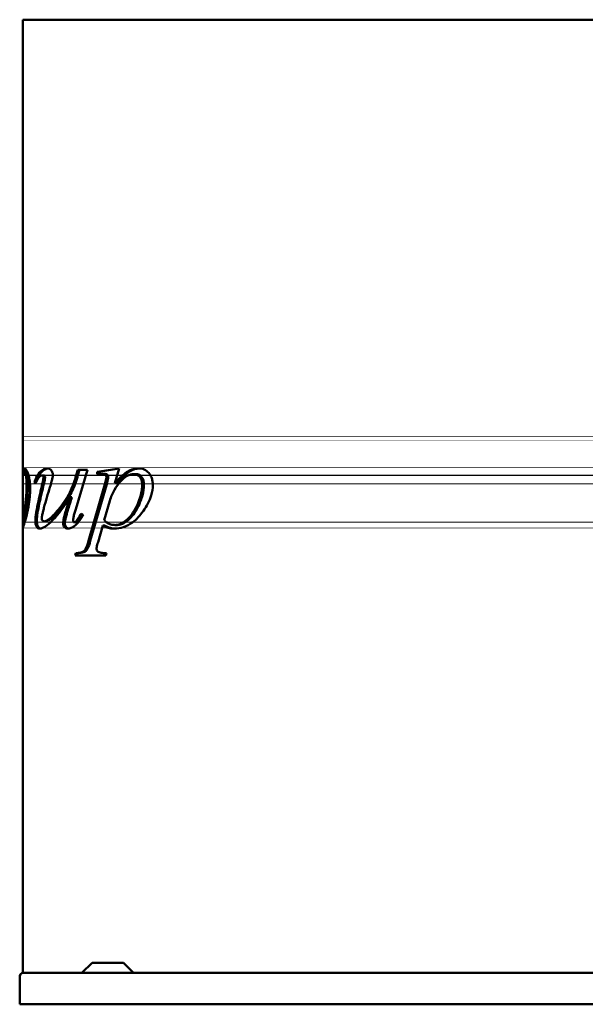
# Model space of a CAD drawing. Header units: millimetres. Extents: x 600 to 1500, y 351 to 1134.
# Tile 1 of 2: x 600 to 1050, y 351 to 1134. Entities that reach past the tile are written whole.
import ezdxf

# ---------------------------------------------------------------- set-up
doc = ezdxf.new("R2010")
doc.units = ezdxf.units.MM
doc.header["$LTSCALE"] = 5
doc.layers.add('Widoczne (ISO)', color=7, linetype='Continuous', lineweight=50)

msp = doc.modelspace()

# ---------------------------------------------------------------- linework, layer by layer
at = {"layer": 'Widoczne (ISO)'}
for p, q in [((602.39, 1134.25), (602.41, 1134.25)), ((602.39, 1134.25), (602.39, 776.04)), ((626.44, 1134.25), (602.41, 1134.25)), ((626.44, 1134.25), (841.46, 1134.25)), ((899.45, 1134.25), (841.46, 1134.25)), ((899.45, 1134.25), (1200.63, 1134.25)), ((602.41, 802.1), (602.41, 802.1)), ((602.41, 802.1), (602.41, 780.02)), ((602.41, 798.61), (602.41, 798.61)), ((602.41, 798.61), (602.41, 798.61)), ((602.39, 790.09), (602.39, 776.02)), ((602.39, 790.09), (602.39, 790.09)), ((602.39, 776.02), (602.39, 772.7)), ((602.39, 776.02), (602.39, 776.02)), ((602.4, 777.22), (602.4, 752.11)), ((602.4, 774.36), (602.4, 777.22)), ((602.4, 776.02), (602.4, 744.79)), ((602.4, 776.02), (602.4, 776.02)), ((602.4, 771.73), (602.4, 776.02)), ((602.41, 780.02), (602.41, 780.02)), ((602.41, 777.22), (602.41, 752.11)), ((602.41, 774.36), (602.41, 777.22)), ((653.97, 776.02), (644.54, 744.79)), ((644.94, 771.73), (646.14, 776.02)), ((646.14, 776.02), (653.97, 776.02)), ((646.35, 771.73), (647.55, 776.02)), ((661.52, 774.59), (679.14, 777.22)), ((662.94, 774.59), (679.07, 777)), ((679.14, 777.22), (675.71, 765.32)), ((602.39, 774.76), (602.39, 774.76)), ((602.39, 772.7), (602.39, 774.76)), ((602.39, 772.7), (602.39, 742.33)), ((602.39, 772.7), (602.39, 772.7)), ((602.39, 772.7), (602.39, 772.7)), ((602.39, 772.7), (602.39, 772.7)), ((602.39, 742.85), (602.39, 772.7)), ((602.39, 771.56), (602.39, 771.56)), ((602.39, 771.16), (602.39, 771.16)), ((602.39, 771.06), (602.39, 756.44)), ((602.4, 774.36), (602.4, 774.36)), ((602.4, 772.47), (602.4, 774.36)), ((602.4, 772.93), (602.4, 772.93)), ((602.4, 772.13), (602.4, 772.13)), ((602.4, 771.73), (602.4, 771.73)), ((602.4, 769.33), (602.4, 769.33)), ((602.41, 774.36), (602.41, 774.36)), ((602.41, 772.47), (602.41, 774.36)), ((602.41, 772.93), (602.41, 772.93)), ((602.41, 772.13), (602.41, 772.13)), ((602.41, 769.33), (602.41, 769.33)), ((604.56, 774.53), (603.55, 774.53)), ((618.92, 771.56), (617.69, 771.56)), ((646.35, 771.73), (644.94, 771.73)), ((662.94, 774.59), (661.52, 774.59)), ((661.52, 772.59), (661.52, 774.59)), ((662.94, 772.75), (662.94, 774.59)), ((667.11, 772.93), (665.7, 772.93)), ((692.39, 772.7), (690.98, 772.7)), ((602.39, 766.18), (602.39, 766.18)), ((602.39, 765.04), (602.39, 766.18)), ((602.39, 746.96), (602.39, 762.92)), ((602.39, 756.46), (602.39, 762.81)), ((602.39, 762.29), (602.39, 740.73)), ((602.39, 762.18), (602.39, 745.71)), ((602.4, 767.61), (602.4, 767.61)), ((602.4, 730.49), (602.4, 762.58)), ((602.41, 767.61), (602.41, 767.61)), ((602.41, 765.67), (602.41, 763.66)), ((602.41, 763.66), (602.41, 765.67)), ((602.41, 765.67), (602.41, 765.67)), ((602.41, 763.66), (602.41, 763.66)), ((602.41, 763.66), (602.41, 763.66)), ((602.41, 730.49), (602.41, 762.58)), ((602.41, 762.18), (602.41, 762.18)), ((612.67, 766.18), (611.54, 766.18)), ((654.72, 719.46), (667.76, 764.69)), ((656.13, 719.46), (669.17, 764.69)), ((677.12, 765.32), (675.71, 765.32)), ((602.4, 754.34), (602.4, 754.34)), ((602.41, 735.36), (602.41, 753.37)), ((641.49, 754.34), (640.07, 754.34)), ((602.4, 752.11), (602.4, 752.11)), ((602.41, 752.11), (602.41, 752.11)), ((602.41, 751.6), (602.41, 733.93)), ((671.7, 751.37), (667.3, 735.93)), ((602.39, 741.93), (602.39, 740.67)), ((602.39, 741.76), (602.39, 740.79)), ((602.4, 741.36), (602.4, 740.16)), ((602.4, 737.01), (602.4, 730.49)), ((602.41, 737.01), (602.41, 730.49)), ((648.94, 741.36), (650.48, 740.16)), ((602.39, 735.58), (602.39, 735.58)), ((602.39, 735.18), (602.39, 735.18)), ((602.39, 735.07), (602.39, 735.07)), ((602.39, 734.55), (602.39, 734.55)), ((602.39, 733.87), (602.39, 733.87)), ((602.39, 729.93), (602.39, 375.75)), ((602.4, 734.33), (602.4, 734.33)), ((602.4, 730.49), (602.4, 730.49)), ((602.41, 735.36), (602.41, 735.36)), ((602.41, 732.9), (602.41, 732.9)), ((602.41, 730.49), (602.41, 730.49)), ((603.22, 731.87), (602.44, 731.87)), ((620.6, 735.07), (619.34, 735.07)), ((644.81, 734.33), (643.39, 734.33)), ((666.1, 731.81), (662.27, 718.48)), ((667.51, 731.81), (666.1, 731.81)), ((677.41, 732.15), (675.99, 732.15)), ((644.19, 707.9), (644.71, 709.79)), ((668.5, 707.9), (644.19, 707.9)), ((646.12, 709.79), (644.71, 709.79)), ((645.61, 707.9), (646.12, 709.79)), ((669.01, 709.79), (668.5, 707.9)), ((657.51, 383.75), (649.51, 375.75)), ((657.51, 383.75), (682.55, 383.75)), ((682.55, 383.75), (690.55, 375.75)), ((599.96, 372.95), (599.96, 350.75)), ((600.04, 372.95), (600.04, 350.75)), ((602.41, 375.75), (602.39, 375.75)), ((602.41, 375.75), (602.81, 375.75)), ((602.81, 375.75), (602.84, 375.75)), ((602.84, 375.75), (891.37, 375.75)), ((891.37, 375.75), (899.45, 375.75)), ((1200.63, 375.75), (899.45, 375.75)), ((600.04, 350.75), (599.96, 350.75)), ((1500.04, 350.75), (600.04, 350.75))]:
    msp.add_line(p, q, dxfattribs=at)
for centre, major_axis, ratio, start_param, end_param in [((684.41, 793.03), (82, -0.01), 0.714286, 3.618005, 3.640106), ((684.41, 793.03), (81, -0.01), 0.714286, 3.624384, 3.629166), ((684.41, 622.32), (-0.01, -243.38), 0.336918, 4.096479, 4.174711), ((684.41, 622.32), (-0.01, -240.41), 0.336918, 4.087714, 4.167334), ((684.41, 600.91), (-0.01, -238.55), 0.34375, 3.970013, 4.060117), ((684.39, 756.46), (-0.01, -248.05), 0.330579, 4.712399, 4.71636), ((602.76, 372.95), (-2.8, 0), 0.99992, 4.712389, 6.283185), ((602.84, 372.95), (0, 2.8), 0.99992, 0, 1.570796)]:
    msp.add_ellipse(centre, major_axis=major_axis, ratio=ratio, start_param=start_param, end_param=end_param, dxfattribs=at)
for points, degree in [([(602.41, 797.63), (602.41, 802.1), (602.41, 802.1)], 2), ([(602.41, 802.1), (602.41, 802.1), (602.41, 799.58)], 2), ([(602.41, 798.61), (602.41, 798.61), (602.41, 799.81), (602.41, 802.1)], 2), ([(602.41, 799.58), (602.41, 798.61), (602.41, 798.61)], 2), ([(602.41, 798.61), (602.41, 798.61), (602.4, 783.57)], 2), ([(602.4, 757.6), (602.4, 766.7), (602.4, 783.05), (602.4, 794.37), (602.41, 797.63)], 2), ([(602.41, 785.74), (602.41, 790.83), (602.41, 798.61), (602.41, 798.61)], 2), ([(602.39, 774.76), (602.39, 776.3), (602.39, 782.48), (602.39, 790.09)], 2), ([(602.4, 783.57), (602.4, 771.67), (602.4, 756.92)], 2), ([(602.41, 780.02), (602.41, 783.91), (602.41, 785.74)], 2), ([(602.39, 776.04), (602.39, 777.22), (602.39, 777.22)], 2), ([(602.39, 777.22), (602.39, 777.22), (602.39, 773.44), (602.39, 770.47)], 2), ([(602.39, 777.22), (602.39, 777.22), (602.39, 774.3), (602.39, 772.07)], 2), ([(602.39, 774.99), (602.39, 777.22), (602.39, 777.22)], 2), ([(602.39, 775.88), (602.39, 775.94), (602.39, 775.99), (602.39, 776.04)], 3), ([(602.4, 777.22), (602.4, 777.22), (602.4, 775.22), (602.4, 773.27)], 2), ([(602.4, 773.73), (602.4, 777.22), (602.4, 777.22)], 2), ([(602.41, 777.22), (602.41, 777.22), (602.41, 775.22), (602.41, 773.27)], 2), ([(602.41, 773.73), (602.41, 777.22), (602.41, 777.22)], 2), ([(602.39, 766.18), (602.39, 772.19), (602.39, 774.99)], 2), ([(602.39, 772.07), (602.39, 769.27), (602.39, 762.18)], 2), ([(602.39, 735.07), (602.39, 735.07), (602.39, 738.44), (602.4, 750.22), (602.4, 760.52), (602.4, 771.73)], 2), ([(602.39, 770.07), (602.39, 770.64), (602.39, 771.56), (602.39, 771.56)], 2), ([(602.39, 771.56), (602.39, 771.56), (602.39, 770.01), (602.39, 765.04)], 2), ([(602.39, 768.81), (602.39, 769.84), (602.39, 771.16), (602.39, 771.16)], 2), ([(602.39, 771.16), (602.39, 771.16), (602.39, 771.06)], 2), ([(602.39, 770.47), (602.39, 767.38), (602.39, 762.29)], 2), ([(602.39, 762.92), (602.39, 768.64), (602.39, 770.07)], 2), ([(602.39, 762.81), (602.39, 766.7), (602.39, 768.81)], 2), ([(602.4, 752.11), (602.4, 767.55), (602.4, 773.73)], 2), ([(602.4, 773.27), (602.4, 769.9), (602.4, 766.81)], 2), ([(602.4, 772.93), (602.4, 772.93), (602.4, 772.47)], 2), ([(602.4, 772.13), (602.4, 772.93), (602.4, 772.93)], 2), ([(602.4, 770.53), (602.4, 771.5), (602.4, 772.13)], 2), ([(602.4, 762.58), (602.4, 768.18), (602.4, 770.53)], 2), ([(602.4, 769.33), (602.4, 769.33), (602.4, 768.93)], 2), ([(602.4, 768.93), (602.4, 769.33), (602.4, 769.33)], 2), ([(602.4, 768.93), (602.4, 768.18), (602.4, 764.87)], 2), ([(602.4, 767.61), (602.4, 768.58), (602.4, 768.93)], 2), ([(602.41, 752.11), (602.41, 767.55), (602.41, 773.73)], 2), ([(602.41, 773.27), (602.41, 769.9), (602.41, 766.81)], 2), ([(602.41, 772.93), (602.41, 772.93), (602.41, 772.47)], 2), ([(602.41, 772.13), (602.41, 772.93), (602.41, 772.93)], 2), ([(602.41, 770.53), (602.41, 771.5), (602.41, 772.13)], 2), ([(602.41, 762.58), (602.41, 768.18), (602.41, 770.53)], 2), ([(602.41, 769.33), (602.41, 769.33), (602.41, 768.93)], 2), ([(602.41, 768.93), (602.41, 769.33), (602.41, 769.33)], 2), ([(602.41, 768.93), (602.41, 768.18), (602.41, 764.87)], 2), ([(602.41, 767.61), (602.41, 768.58), (602.41, 768.93)], 2), ([(602.4, 764.46), (602.4, 764.46), (602.4, 766.01), (602.4, 767.61)], 2), ([(602.4, 766.81), (602.4, 764.46), (602.4, 764.46)], 2), ([(602.4, 764.87), (602.4, 759.83), (602.4, 751.77)], 2), ([(602.41, 764.46), (602.41, 764.46), (602.41, 766.01), (602.41, 767.61)], 2), ([(602.41, 766.81), (602.41, 764.46), (602.41, 764.46)], 2), ([(602.41, 764.87), (602.41, 759.83), (602.41, 751.77)], 2), ([(602.41, 762.18), (602.41, 763.66), (602.41, 763.66)], 2), ([(602.41, 763.66), (602.41, 763.61), (602.41, 761.83), (602.41, 759.72)], 2), ([(602.41, 759.32), (602.41, 761.21), (602.41, 762.18)], 2), ([(602.4, 754.34), (602.4, 739.99), (602.39, 729.29), (602.39, 729.29)], 2), ([(602.41, 728.89), (602.4, 728.89), (602.4, 737.19), (602.4, 750.85), (602.4, 757.6)], 2), ([(602.4, 756.92), (602.4, 747.14), (602.4, 732.9), (602.41, 732.9)], 2), ([(602.4, 737.99), (602.4, 741.53), (602.4, 754.34)], 2), ([(602.41, 759.72), (602.41, 758.35), (602.41, 751.6)], 2), ([(602.41, 753.37), (602.41, 757.09), (602.41, 759.32)], 2), ([(640.07, 754.34), (635.79, 747.57), (630.91, 740.58), (626.44, 736.14)], 3), ([(602.39, 735.07), (602.39, 738.96), (602.39, 746.96)], 2), ([(602.39, 745.71), (602.39, 739.02), (602.39, 737.24)], 2), ([(602.4, 751.77), (602.4, 748.34), (602.4, 744.05)], 2), ([(602.4, 744.79), (602.4, 737.81), (602.4, 735.98)], 2), ([(602.41, 751.77), (602.41, 748.34), (602.41, 744.05)], 2), ([(602.39, 734.33), (602.39, 737.13), (602.39, 742.85)], 2), ([(602.39, 742.33), (602.39, 737.13), (602.39, 735.58)], 2), ([(602.39, 735.58), (602.39, 736.61), (602.39, 741.93)], 2), ([(602.39, 735.18), (602.39, 737.3), (602.39, 741.76)], 2), ([(602.39, 740.79), (602.39, 734.04), (602.39, 731.24)], 2), ([(602.39, 740.73), (602.39, 737.01), (602.39, 736.21)], 2), ([(602.39, 740.67), (602.39, 733.81), (602.39, 731.12)], 2), ([(602.39, 737.24), (602.39, 736.21), (602.39, 735.07), (602.39, 735.07)], 2), ([(602.4, 744.05), (602.4, 738.21), (602.4, 737.01)], 2), ([(602.4, 734.33), (602.4, 734.33), (602.4, 735.81), (602.4, 741.36)], 2), ([(602.4, 740.16), (602.4, 733.87), (602.4, 731.07)], 2), ([(602.4, 733.35), (602.4, 735.13), (602.4, 737.99)], 2), ([(602.41, 744.05), (602.41, 738.21), (602.41, 737.01)], 2), ([(602.39, 736.21), (602.39, 735.53), (602.39, 734.55), (602.39, 734.55)], 2), ([(602.39, 733.87), (602.39, 733.87), (602.39, 735.58)], 2), ([(602.39, 735.58), (602.39, 734.78), (602.39, 733.87), (602.39, 733.87)], 2), ([(602.39, 734.55), (602.39, 734.55), (602.39, 735.18)], 2), ([(602.39, 729.29), (602.39, 729.29), (602.39, 732.55), (602.39, 735.07)], 2), ([(602.39, 729.29), (602.39, 729.29), (602.39, 732.1), (602.39, 734.33)], 2), ([(602.39, 731.24), (602.39, 730.41), (602.39, 729.93)], 2), ([(602.39, 731.12), (602.39, 729.29), (602.39, 729.29)], 2), ([(602.4, 735.98), (602.4, 735.13), (602.4, 734.33), (602.4, 734.33)], 2), ([(602.4, 729.29), (602.4, 729.29), (602.4, 731.58), (602.4, 733.35)], 2), ([(602.4, 731.07), (602.4, 729.29), (602.4, 729.29)], 2), ([(602.41, 732.9), (602.41, 732.9), (602.41, 733.81), (602.41, 735.36)], 2), ([(602.41, 733.93), (602.41, 730.89), (602.41, 728.89), (602.41, 728.89)], 2), ([(602.44, 731.87), (602.42, 731.87), (602.41, 731.92), (602.41, 732.05)], 3), ([(602.41, 729.3), (602.41, 729.3), (602.41, 729.29), (602.42, 729.29)], 3)]:
    msp.add_open_spline(points, degree=degree, dxfattribs=at)
for points, degree, knots in [([(603.77, 777.22), (603.3, 777.22), (602.96, 776.75), (602.47, 774.89), (602.41, 773.4), (602.41, 772.33)], 3, [-1.0193479, -1.0193479, -1.0193479, -1.0193479, -0.5879864, -0.5879864, -0.0450258, -0.0450258, -0.0450258, -0.0450258]), ([(603.51, 774.53), (603.56, 775.03), (603.64, 775.52), (603.89, 776.45), (604.07, 776.82), (604.31, 777.03)], 3, [-1.1643671, -1.1643671, -1.1643671, -1.1643671, -0.7755263, -0.7755263, -0.288322, -0.288322, -0.288322, -0.288322]), ([(603.77, 777.22), (604.18, 777.22), (604.69, 776.85), (605.73, 775.22), (606.22, 774.13), (606.98, 771.83), (607.43, 770.33), (607.98, 766.88), (608.11, 765.67), (608.27, 763.32), (608.3, 762.21), (608.3, 761.09)], 3, [0, 0, 0, 0, 0.691171, 0.691171, 1.294062, 1.294062, 1.683933, 1.683933, 1.882079, 1.882079, 2.056163, 2.056163, 2.056163, 2.056163]), ([(616.89, 774.99), (617.38, 775.43), (617.9, 775.83), (619.53, 776.82), (620.71, 777.22), (621.97, 777.22)], 3, [0, 0, 0, 0, 0.2931649, 0.2931649, 0.8763553, 0.8763553, 0.8763553, 0.8763553]), ([(618.1, 774.99), (618.89, 775.68), (619.75, 776.27), (621.28, 776.92), (621.91, 777.1), (622.56, 777.18)], 3, [-0.880428, -0.880428, -0.880428, -0.880428, -0.4179577, -0.4179577, -0.112555, -0.112555, -0.112555, -0.112555]), ([(621.97, 777.22), (622.53, 777.22), (623.1, 777.11), (624.32, 776.51), (624.79, 776.03), (625.43, 775.25), (625.72, 774.77), (626.06, 773.87), (626.15, 773.51), (626.27, 772.79), (626.29, 772.43), (626.29, 772.07)], 3, [0, 0, 0, 0, 0.257836, 0.257836, 0.575829, 0.575829, 0.930454, 0.930454, 1.142383, 1.142383, 1.34167, 1.34167, 1.34167, 1.34167]), ([(675.71, 765.32), (677.42, 767.35), (679.26, 769.35), (681.96, 771.82), (682.8, 772.54), (684.07, 773.5), (684.49, 773.8), (685.74, 774.63), (686.54, 775.08), (689.75, 776.63), (692.22, 777.22), (694.75, 777.22)], 3, [0, 0, 0, 0, 0.94867, 0.94867, 1.360648, 1.360648, 1.559867, 1.559867, 1.945686, 1.945686, 3.084448, 3.084448, 3.084448, 3.084448]), ([(677.12, 765.32), (680.22, 768.99), (683.58, 772.38), (687.02, 774.52), (687.21, 774.64), (689.97, 776.23), (692.63, 777.07), (695.39, 777.2)], 3, [-2.784727, -2.784727, -2.784727, -2.784727, -1.372381, -1.372381, -1.288484, -1.288484, -0.10941, -0.10941, -0.10941, -0.10941]), ([(694.75, 777.22), (696.17, 777.22), (697.56, 776.96), (700.66, 775.56), (701.86, 774.4), (703.47, 772.6), (704.21, 771.46), (705.15, 769.17), (705.43, 768.16), (705.77, 766.13), (705.85, 765.13), (705.85, 764.12)], 3, [0, 0, 0, 0, 0.599761, 0.599761, 1.37845, 1.37845, 2.279376, 2.279376, 2.908582, 2.908582, 3.488665, 3.488665, 3.488665, 3.488665]), ([(602.41, 764.39), (602.41, 766.81), (602.45, 769.23), (602.67, 772.17), (602.79, 773.1), (603.12, 774.25), (603.31, 774.53), (603.55, 774.53)], 3, [-1.764198, -1.764198, -1.764198, -1.764198, -0.919907, -0.919907, -0.427881, -0.427881, 0, 0, 0, 0]), ([(602.41, 745.48), (602.41, 753.08), (602.41, 767.97), (602.41, 772.33)], 2, [0, 0, 0, 1, 1.94914, 1.94914, 1.94914]), ([(605.43, 764.64), (605.43, 766.02), (605.39, 767.45), (605.19, 769.84), (605.06, 770.82), (604.76, 772.27), (604.59, 772.91), (604.25, 773.81), (604.11, 774.08), (603.82, 774.45), (603.68, 774.53), (603.55, 774.53)], 3, [0, 0, 0, 0, 0.416254, 0.416254, 0.752314, 0.752314, 0.987123, 0.987123, 1.153632, 1.153632, 1.331313, 1.331313, 1.331313, 1.331313]), ([(606.47, 764.64), (606.47, 766.31), (606.41, 768.03), (606.1, 770.84), (605.93, 771.66), (605.61, 772.93), (605.42, 773.5), (604.99, 774.34), (604.76, 774.53), (604.56, 774.53)], 3, [-1.189837, -1.189837, -1.189837, -1.189837, -0.905281, -0.905281, -0.670788, -0.670788, -0.360019, -0.360019, 0, 0, 0, 0]), ([(611.54, 766.18), (612.01, 767.48), (612.54, 768.73), (614.16, 771.93), (615.39, 773.69), (616.89, 774.99)], 3, [0, 0, 0, 0, 0.497631, 0.497631, 1.378291, 1.378291, 1.378291, 1.378291]), ([(617.69, 771.56), (617.21, 771.56), (616.75, 771.4), (616.22, 771.04), (616.12, 770.97), (615.98, 770.85), (615.95, 770.82), (615.88, 770.76), (615.81, 770.7), (615.09, 769.87), (613.98, 768.13), (612.59, 765.44), (612.49, 765.24), (612.39, 765.04)], 3, [0, 0, 0, 0, 0.2487548, 0.2487548, 0.3073787, 0.3073787, 0.3294515, 0.3294515, 0.3495912, 0.3495912, 0.4619199, 0.4619199, 0.4710596, 0.4710596, 0.4710596, 0.4710596]), ([(612.67, 766.18), (613.36, 768.06), (614.17, 769.83), (615.99, 772.8), (616.97, 774.02), (618.1, 774.99)], 3, [-1.38046, -1.38046, -1.38046, -1.38046, -0.658835, -0.658835, 0, 0, 0, 0]), ([(617.49, 762.92), (617.7, 763.81), (617.92, 764.76), (618.31, 766.46), (618.52, 767.42), (618.74, 768.61), (618.81, 769.01), (618.88, 769.61), (618.91, 769.86), (618.91, 770.07)], 3, [0, 0, 0, 0, 0.2893618, 0.2893618, 0.5485824, 0.5485824, 0.6578691, 0.6578691, 0.7299929, 0.7299929, 0.7299929, 0.7299929]), ([(618.91, 770.07), (618.91, 770.2), (618.89, 770.33), (618.83, 770.58), (618.78, 770.7), (618.61, 771.01), (618.48, 771.15), (618.31, 771.33), (618.19, 771.41), (617.94, 771.53), (617.81, 771.56), (617.69, 771.56)], 3, [0, 0, 0, 0, 0.0394838, 0.0394838, 0.0817435, 0.0817435, 0.1647049, 0.1647049, 0.3213425, 0.3213425, 0.4750028, 0.4750028, 0.4750028, 0.4750028]), ([(618.71, 762.92), (619.42, 765.78), (619.9, 767.92), (620.13, 769.49), (620.16, 769.81), (620.16, 770.07)], 3, [-0.4068653, -0.4068653, -0.4068653, -0.4068653, -0.0763341, -0.0763341, 0, 0, 0, 0]), ([(620.16, 770.07), (620.16, 770.14), (620.16, 770.21), (620.14, 770.35), (620.12, 770.42), (620.07, 770.62), (620.01, 770.75), (619.83, 771.04), (619.67, 771.24), (619.3, 771.5), (619.11, 771.56), (618.92, 771.56)], 3, [-0.3217861, -0.3217861, -0.3217861, -0.3217861, -0.2931511, -0.2931511, -0.2642686, -0.2642686, -0.2008568, -0.2008568, -0.0969751, -0.0969751, 0, 0, 0, 0]), ([(626.29, 772.07), (626.29, 771.37), (626.18, 770.54), (625.85, 768.78), (625.6, 767.76), (624.95, 765.3), (624.46, 763.66), (624, 762.18)], 3, [0, 0, 0, 0, 0.2113398, 0.2113398, 0.4671176, 0.4671176, 0.8907147, 0.8907147, 0.8907147, 0.8907147]), ([(626.44, 739.63), (629.43, 742.64), (632.61, 746.88), (634.81, 749.88), (635.64, 751.06), (638.75, 755.72), (639.64, 757.49), (642.27, 763.46), (643.73, 767.79), (644.94, 771.73)], 3, [0.060594, 0.060594, 0.060594, 0.060594, 1.593862, 1.593862, 2.537468, 2.537468, 5.262612, 5.262612, 9.562039, 9.562039, 9.562039, 9.562039]), ([(627.14, 738.93), (630.67, 742.28), (635.75, 748.89), (640.08, 755.73), (640.96, 757.29), (643.63, 763.32), (645.13, 767.74), (646.35, 771.73)], 3, [-4.247946, -4.247946, -4.247946, -4.247946, -2.125798, -2.125798, -1.304652, -1.304652, 0, 0, 0, 0]), ([(665.7, 772.93), (665.28, 772.93), (664.83, 772.91), (663.48, 772.82), (662.45, 772.7), (661.52, 772.59)], 3, [0, 0, 0, 0, 0.1785681, 0.1785681, 0.5751307, 0.5751307, 0.5751307, 0.5751307]), ([(668.96, 770.01), (668.96, 770.37), (668.92, 770.71), (668.74, 771.32), (668.63, 771.56), (668.35, 771.96), (668.17, 772.18), (667.61, 772.58), (667.28, 772.71), (666.54, 772.89), (666.11, 772.93), (665.7, 772.93)], 3, [0, 0, 0, 0, 0.1063067, 0.1063067, 0.1950575, 0.1950575, 0.2735547, 0.2735547, 0.3596278, 0.3596278, 0.467706, 0.467706, 0.467706, 0.467706]), ([(670.37, 770.01), (670.37, 770.22), (670.36, 770.44), (670.29, 770.84), (670.25, 771.02), (670.08, 771.49), (669.93, 771.74), (669.48, 772.29), (669.18, 772.47), (668.39, 772.84), (667.75, 772.93), (667.11, 772.93)], 3, [-0.5774542, -0.5774542, -0.5774542, -0.5774542, -0.5254124, -0.5254124, -0.4764358, -0.4764358, -0.3960578, -0.3960578, -0.27121, -0.27121, 0, 0, 0, 0]), ([(667.76, 764.69), (667.96, 765.41), (668.17, 766.18), (668.51, 767.53), (668.7, 768.33), (668.91, 769.4), (668.96, 769.76), (668.96, 770.01)], 3, [0, 0, 0, 0, 0.231193, 0.231193, 0.4320675, 0.4320675, 0.5587062, 0.5587062, 0.5587062, 0.5587062]), ([(669.17, 764.69), (669.69, 766.55), (670.14, 768.3), (670.34, 769.57), (670.37, 769.82), (670.37, 770.01)], 3, [-0.3254987, -0.3254987, -0.3254987, -0.3254987, -0.057741, -0.057741, 0, 0, 0, 0]), ([(690.98, 772.7), (689.07, 772.7), (687.23, 772.16), (683.43, 770.04), (681.57, 768.37), (678.7, 765.11), (676.99, 762.98), (673.85, 757.42), (672.63, 754.52), (671.7, 751.37)], 3, [0, 0, 0, 0, 0.809435, 0.809435, 1.730705, 1.730705, 2.370771, 2.370771, 2.960192, 2.960192, 2.960192, 2.960192]), ([(697.38, 764.18), (697.38, 765.26), (697.28, 766.35), (696.81, 768.23), (696.5, 769), (695.57, 770.49), (695, 771.01), (694.12, 771.77), (693.52, 772.13), (692.25, 772.6), (691.62, 772.7), (690.98, 772.7)], 3, [0, 0, 0, 0, 0.325446, 0.325446, 0.596491, 0.596491, 0.921142, 0.921142, 1.503432, 1.503432, 2.067754, 2.067754, 2.067754, 2.067754]), ([(698.8, 764.18), (698.8, 765.39), (698.67, 766.6), (698.1, 768.57), (697.74, 769.33), (696.77, 770.71), (696.04, 771.44), (694.29, 772.47), (693.35, 772.7), (692.39, 772.7)], 3, [-1.638245, -1.638245, -1.638245, -1.638245, -1.166338, -1.166338, -0.803791, -0.803791, -0.407779, -0.407779, 0, 0, 0, 0]), ([(602.41, 764.39), (602.41, 762.19), (602.41, 758.36), (602.41, 749.88), (602.41, 746.04), (602.41, 742.1)], 3, [0.083753, 0.083753, 0.083753, 0.083753, 0.710951, 0.710951, 1.206752, 1.206752, 1.206752, 1.206752]), ([(608.3, 761.09), (608.3, 759.52), (608.25, 757.97), (607.98, 753.75), (607.67, 751.18), (606.87, 746.07), (606.2, 742.56), (605, 737.87), (604.66, 736.64), (603.74, 733.5), (603.13, 731.55), (602.66, 730.02), (602.58, 729.74), (602.46, 729.38), (602.43, 729.29), (602.42, 729.29)], 3, [0, 0, 0, 0, 0.470709, 0.470709, 1.28408, 1.28408, 2.161396, 2.161396, 2.515433, 2.515433, 3.165386, 3.165386, 3.375765, 3.375765, 3.562438, 3.562438, 3.562438, 3.562438]), ([(602.44, 731.87), (602.47, 731.87), (602.52, 732.11), (602.69, 733.08), (602.81, 733.86), (603.15, 736.28), (603.39, 738.19), (603.87, 742.21), (604.17, 744.8), (604.81, 750.9), (605.11, 754.48), (605.34, 759.35), (605.37, 760.48), (605.42, 762.62), (605.43, 763.63), (605.43, 764.64)], 3, [0, 0, 0, 0, 0.377678, 0.377678, 0.814175, 0.814175, 1.523656, 1.523656, 2.289727, 2.289727, 3.276278, 3.276278, 3.573006, 3.573006, 3.835241, 3.835241, 3.835241, 3.835241]), ([(603.8, 733.75), (603.92, 734.59), (604.07, 735.65), (604.66, 740.19), (605.31, 745.58), (606.19, 754.86), (606.47, 759.65), (606.47, 764.64)], 3, [-3.490157, -3.490157, -3.490157, -3.490157, -2.995384, -2.995384, -1.494501, -1.494501, 0, 0, 0, 0]), ([(705.85, 764.12), (705.85, 761.21), (705.39, 758.4), (703.24, 751.11), (700.93, 746.98), (694.4, 737.76), (691.11, 735.22), (687.36, 732.48), (684.98, 731.24), (680.07, 729.65), (677.61, 729.29), (675.13, 729.29)], 3, [0, 0, 0, 0, 0.874535, 0.874535, 2.368297, 2.368297, 4.796971, 4.796971, 8.509, 8.509, 12.110107, 12.110107, 12.110107, 12.110107]), ([(675.99, 732.15), (676.93, 732.15), (677.87, 732.28), (679.29, 732.67), (679.79, 732.84), (681.38, 733.5), (682.43, 734.1), (686.25, 736.85), (688.53, 739.67), (691.95, 744.71), (693.14, 747.25), (694.75, 751.03), (695.53, 753.26), (696.5, 756.59), (696.86, 758.25), (697.28, 761.35), (697.38, 762.76), (697.38, 764.18)], 3, [0, 0, 0, 0, 0.399085, 0.399085, 0.616811, 0.616811, 1.098915, 1.098915, 2.401433, 2.401433, 3.937402, 3.937402, 5.837281, 5.837281, 7.601584, 7.601584, 9.045379, 9.045379, 9.045379, 9.045379]), ([(677.41, 732.15), (678.6, 732.15), (679.78, 732.36), (682.17, 733.18), (683.36, 733.8), (685.32, 735.14), (686.11, 735.77), (689.11, 738.56), (691.8, 741.84), (695.6, 749.37), (696.95, 753.13), (698.37, 758.39), (698.8, 761.24), (698.8, 764.18)], 3, [-4.305832, -4.305832, -4.305832, -4.305832, -3.784912, -3.784912, -3.235461, -3.235461, -2.848724, -2.848724, -1.689105, -1.689105, -0.881915, -0.881915, 0, 0, 0, 0]), ([(635.21, 737.99), (635.59, 739.55), (636.36, 742.19), (637.89, 747.3), (639.07, 751.14), (640.07, 754.34)], 3, [0, 0, 0, 0, 0.496789, 0.496789, 1.362474, 1.362474, 1.362474, 1.362474]), ([(636.63, 737.99), (637, 739.51), (637.73, 742.03), (639.25, 747.15), (640.47, 751.1), (641.49, 754.34)], 3, [-1.651097, -1.651097, -1.651097, -1.651097, -1.06473, -1.06473, 0, 0, 0, 0]), ([(602.41, 729.3), (602.41, 729.52), (602.41, 738.33), (602.41, 745.48)], 2, [0.050215, 0.050215, 0.050215, 1, 2, 2, 2]), ([(612.42, 735.07), (612.42, 736.23), (612.52, 737.5), (612.77, 739.84), (612.94, 741.09), (613.38, 743.84), (613.67, 745.43), (613.99, 746.96)], 3, [0, 0, 0, 0, 0.346873, 0.346873, 0.719814, 0.719814, 1.215734, 1.215734, 1.215734, 1.215734]), ([(613.56, 735.07), (613.56, 736.57), (613.73, 738.34), (614.25, 742.29), (614.69, 744.75), (615.15, 746.96)], 3, [-1.229569, -1.229569, -1.229569, -1.229569, -0.717424, -0.717424, 0, 0, 0, 0]), ([(619.25, 745.71), (618.97, 744.65), (618.69, 743.54), (618.22, 741.54), (617.98, 740.5), (617.73, 739.1), (617.65, 738.6), (617.55, 737.84), (617.53, 737.51), (617.53, 737.24)], 3, [0, 0, 0, 0, 0.3473534, 0.3473534, 0.6474065, 0.6474065, 0.7877631, 0.7877631, 0.8817793, 0.8817793, 0.8817793, 0.8817793]), ([(644.54, 744.79), (644.2, 743.7), (643.87, 742.55), (643.3, 740.51), (643.02, 739.45), (642.7, 738), (642.58, 737.44), (642.46, 736.61), (642.42, 736.27), (642.42, 735.98)], 3, [0, 0, 0, 0, 0.355816, 0.355816, 0.6573621, 0.6573621, 0.8099833, 0.8099833, 0.9086556, 0.9086556, 0.9086556, 0.9086556]), ([(602.41, 742.1), (602.41, 737.19), (602.41, 732.57), (602.41, 732.05)], 2, [0, 0, 0, 1, 1.735522, 1.735522, 1.735522]), ([(617.53, 737.24), (617.53, 736.97), (617.55, 736.7), (617.66, 736.24), (617.73, 736.06), (617.92, 735.72), (618.04, 735.57), (618.34, 735.31), (618.53, 735.22), (618.92, 735.09), (619.13, 735.07), (619.34, 735.07)], 3, [0, 0, 0, 0, 0.0819674, 0.0819674, 0.1493817, 0.1493817, 0.2230646, 0.2230646, 0.3167815, 0.3167815, 0.4163368, 0.4163368, 0.4163368, 0.4163368]), ([(619.34, 735.07), (619.86, 735.07), (620.44, 735.26), (621.92, 735.92), (622.95, 736.59), (624.38, 737.61), (625.49, 738.67), (626.44, 739.63)], 3, [0, 0, 0, 0, 0.258408, 0.258408, 0.735138, 0.735138, 1.81374, 1.81374, 1.81374, 1.81374]), ([(620.6, 735.07), (621.36, 735.07), (622.29, 735.44), (624.99, 736.98), (625.97, 737.83), (627.14, 738.93)], 3, [-1.013076, -1.013076, -1.013076, -1.013076, -0.597313, -0.597313, 0, 0, 0, 0]), ([(634.53, 733.35), (634.53, 734.02), (634.6, 734.72), (634.82, 736.24), (635.01, 737.14), (635.21, 737.99)], 3, [0, 0, 0, 0, 0.1989881, 0.1989881, 0.4667661, 0.4667661, 0.4667661, 0.4667661]), ([(635.94, 733.35), (635.94, 734.03), (636.01, 734.74), (636.24, 736.26), (636.43, 737.15), (636.63, 737.99)], 3, [-0.4651939, -0.4651939, -0.4651939, -0.4651939, -0.2641148, -0.2641148, 0, 0, 0, 0]), ([(650.48, 740.16), (649.81, 738.96), (649.09, 737.79), (646.82, 734.49), (645.09, 732.5), (643.16, 731.07)], 3, [0, 0, 0, 0, 0.460033, 0.460033, 1.382922, 1.382922, 1.382922, 1.382922]), ([(643.39, 734.33), (643.64, 734.33), (643.88, 734.4), (644.29, 734.61), (644.46, 734.72), (644.67, 734.89), (644.71, 734.92), (644.79, 734.99), (644.83, 735.02), (645.23, 735.4), (645.77, 736.21), (646.96, 738.03), (648.12, 739.97), (648.94, 741.36)], 3, [0, 0, 0, 0, 0.1048876, 0.1048876, 0.1846456, 0.1846456, 0.2057746, 0.2057746, 0.2233458, 0.2233458, 0.4121156, 0.4121156, 0.9679723, 0.9679723, 0.9679723, 0.9679723]), ([(644.81, 734.33), (645.03, 734.33), (645.26, 734.39), (645.73, 734.61), (645.97, 734.78), (646.25, 735.03), (646.29, 735.07), (646.86, 735.59), (648.26, 737.83), (649.91, 740.61)], 3, [-1.299718, -1.299718, -1.299718, -1.299718, -1.266572, -1.266572, -1.228009, -1.228009, -1.218618, -1.218618, -0.099501, -0.099501, -0.099501, -0.099501]), ([(615.92, 729.29), (615.41, 729.29), (614.91, 729.42), (613.9, 730.09), (613.53, 730.62), (613.03, 731.52), (612.82, 732.06), (612.59, 733.04), (612.53, 733.41), (612.44, 734.21), (612.42, 734.64), (612.42, 735.07)], 3, [0, 0, 0, 0, 0.280304, 0.280304, 0.615826, 0.615826, 0.978228, 0.978228, 1.180618, 1.180618, 1.403941, 1.403941, 1.403941, 1.403941]), ([(616.58, 729.34), (616.42, 729.37), (616.26, 729.41), (615.81, 729.59), (615.52, 729.77), (614.8, 730.43), (614.48, 730.96), (614.06, 731.83), (613.88, 732.37), (613.62, 733.64), (613.56, 734.35), (613.56, 735.07)], 3, [-0.7342762, -0.7342762, -0.7342762, -0.7342762, -0.6827887, -0.6827887, -0.582047, -0.582047, -0.4137398, -0.4137398, -0.2169344, -0.2169344, 0, 0, 0, 0]), ([(626.44, 736.14), (623.85, 733.57), (621.84, 731.99), (619.82, 730.61), (618.98, 730.12), (617.4, 729.48), (616.65, 729.29), (615.92, 729.29)], 3, [0, 0, 0, 0, 1.338923, 1.338923, 2.281482, 2.281482, 3.145758, 3.145758, 3.145758, 3.145758]), ([(638.36, 729.29), (637.82, 729.29), (637.28, 729.38), (636.16, 729.85), (635.76, 730.23), (635.22, 730.86), (634.99, 731.23), (634.72, 731.93), (634.64, 732.21), (634.55, 732.78), (634.53, 733.06), (634.53, 733.35)], 3, [0, 0, 0, 0, 0.226873, 0.226873, 0.495598, 0.495598, 0.763305, 0.763305, 0.924618, 0.924618, 1.080639, 1.080639, 1.080639, 1.080639]), ([(639.11, 729.34), (638.94, 729.36), (638.77, 729.4), (638.25, 729.55), (637.91, 729.7), (637.09, 730.26), (636.79, 730.67), (636.42, 731.21), (636.25, 731.57), (636, 732.42), (635.94, 732.88), (635.94, 733.35)], 3, [-0.4513851, -0.4513851, -0.4513851, -0.4513851, -0.4231168, -0.4231168, -0.3660319, -0.3660319, -0.2751106, -0.2751106, -0.142555, -0.142555, 0, 0, 0, 0]), ([(643.16, 731.07), (642.67, 730.71), (642.17, 730.4), (640.59, 729.6), (639.49, 729.29), (638.36, 729.29)], 3, [0, 0, 0, 0, 0.232321, 0.232321, 0.7120712, 0.7120712, 0.7120712, 0.7120712]), ([(642.42, 735.98), (642.42, 735.72), (642.44, 735.43), (642.54, 735.02), (642.59, 734.87), (642.71, 734.68), (642.77, 734.58), (642.95, 734.44), (643.03, 734.4), (643.21, 734.34), (643.3, 734.33), (643.39, 734.33)], 3, [0, 0, 0, 0, 0.0802937, 0.0802937, 0.1303651, 0.1303651, 0.155348, 0.155348, 0.1738235, 0.1738235, 0.1932046, 0.1932046, 0.1932046, 0.1932046]), ([(675.13, 729.29), (674.29, 729.29), (673.44, 729.34), (672.18, 729.49), (671.76, 729.56), (670.26, 729.88), (668.61, 730.35), (666.1, 731.81)], 3, [0, 0, 0, 0, 0.3570677, 0.3570677, 0.5372115, 0.5372115, 0.9982367, 0.9982367, 0.9982367, 0.9982367]), ([(667.3, 735.93), (668.05, 735.04), (668.88, 734.33), (670.6, 733.26), (671.47, 732.89), (673.55, 732.29), (674.78, 732.15), (675.99, 732.15)], 3, [0, 0, 0, 0, 0.41472, 0.41472, 0.798335, 0.798335, 1.314328, 1.314328, 1.314328, 1.314328]), ([(675.85, 729.3), (674.6, 729.34), (673.32, 729.49), (672.06, 729.81), (672.01, 729.83), (670.47, 730.25), (668.93, 730.99), (667.51, 731.81)], 3, [-1.159959, -1.159959, -1.159959, -1.159959, -0.666464, -0.666464, -0.64898, -0.64898, 0, 0, 0, 0]), ([(644.71, 709.79), (645.99, 709.85), (647.44, 709.99), (649.64, 710.55), (650.5, 710.89), (651.35, 711.57), (651.76, 711.95), (653.15, 714.41), (653.96, 716.73), (654.72, 719.46)], 3, [0, 0, 0, 0, 0.543215, 0.543215, 0.943156, 0.943156, 1.091674, 1.091674, 1.32331, 1.32331, 1.32331, 1.32331]), ([(646.12, 709.79), (647.81, 709.87), (649.59, 710.08), (651.54, 710.77), (652.1, 711.04), (652.58, 711.42), (652.62, 711.46), (653.13, 711.91), (653.57, 712.59), (654.79, 715.02), (655.52, 717.28), (656.13, 719.46)], 3, [-2.331267, -2.331267, -2.331267, -2.331267, -1.439231, -1.439231, -1.07915, -1.07915, -1.051522, -1.051522, -0.702988, -0.702988, 0, 0, 0, 0]), ([(662.27, 718.48), (662.07, 717.81), (661.87, 717.1), (661.53, 715.81), (661.36, 715.09), (661.17, 714.07), (661.12, 713.69), (661.12, 713.39)], 3, [0, 0, 0, 0, 0.2180296, 0.2180296, 0.4102716, 0.4102716, 0.5317551, 0.5317551, 0.5317551, 0.5317551]), ([(661.12, 713.39), (661.12, 713.04), (661.16, 712.7), (661.35, 712.08), (661.48, 711.81), (661.78, 711.35), (662, 711.09), (662.82, 710.52), (663.39, 710.29), (664.84, 709.91), (666.36, 709.84), (668.04, 709.8), (668.53, 709.79), (669.01, 709.79)], 3, [0, 0, 0, 0, 0.1057484, 0.1057484, 0.202993, 0.202993, 0.2950765, 0.2950765, 0.4108555, 0.4108555, 0.6294538, 0.6294538, 0.7169271, 0.7169271, 0.7169271, 0.7169271])]:
    msp.add_open_spline(points, degree=degree, knots=knots, dxfattribs=at)

doc.saveas('drawing.dxf')
